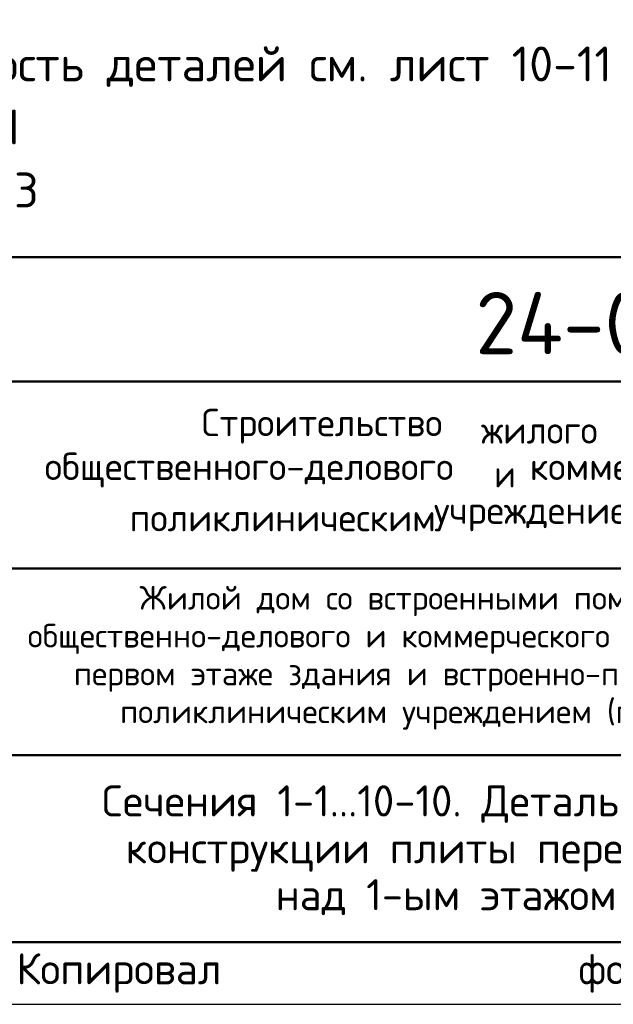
# Model space of a CAD drawing. Header units: millimetres. Extents: x 0 to 50400, y 0 to 35640.
# Tile 21 of 34: x 35493 to 41210, y 0 to 9487. Entities that reach past the tile are written whole.
import ezdxf

# ---------------------------------------------------------------- set-up
doc = ezdxf.new("R2010")
doc.units = ezdxf.units.MM
doc.layers.add('Standard', color=7, linetype='Continuous', lineweight=25)
doc.styles.add('ISOCPEUR', font='txt')

msp = doc.modelspace()

# ---------------------------------------------------------------- linework, layer by layer
at = {"layer": 'Standard', "color": 7, "linetype": 'Continuous', "lineweight": 50, "transparency": 33554687}
for p, q in [((27600, 7200), (49800, 7200)), ((35400, 6000), (49800, 6000)), ((35400, 4200), (49800, 4200)), ((35400, 2400), (49800, 2400))]:
    msp.add_line(p, q, dxfattribs=at)
at = {"layer": 'Standard', "color": 7, "linetype": 'Continuous', "lineweight": 25, "transparency": 33554687}
msp.add_line((27600, 600), (49800, 600), dxfattribs=at)
msp.add_line((27600, 600), (49800, 600), dxfattribs=at)
msp.add_line((27600, 600), (49800, 600), dxfattribs=at)
msp.add_lwpolyline([(0, 0), (50400, 0), (50400, 35640), (0, 35640), (0, 0)], close=True, dxfattribs=at)
at = {"layer": 'Standard', "color": 7, "linetype": 'Continuous', "lineweight": 50, "transparency": 33554687}
msp.add_lwpolyline([(2400, 35040), (49800, 35040), (49800, 600), (2400, 600), (2400, 35040)], close=True, dxfattribs=at)

# ---------------------------------------------------------------- texts
at = {"layer": 'Standard', "color": 7, "linetype": 'Continuous', "lineweight": 13, "transparency": 33554687, "insert": (27600, 9228.8), "char_height": 336, "width": 13664.28, "attachment_point": 1, "line_spacing_factor": 1.084337}
msp.add_mtext('\\A1;{\\fISOCPEUR|i0|b0;\\H335.999994;\\W1.000000;\\C7;1. Спецификацию элементов, Ведомость деталей см. лист 10-11}\\P{\\fISOCPEUR|i0|b0;\\H335.999994;\\W1.000000;\\C7;Ведомость расхода стали см. лист 1.1}\\P{\\fISOCPEUR|i0|b0;\\H335.999994;\\W1.000000;\\C7;2. Сечения замаркированы см. лист 3}\\P', dxfattribs=at)
at = {"layer": 'Standard', "color": 7, "linetype": 'Continuous', "lineweight": 50, "transparency": 33554687, "insert": (39882.1, 6261.8), "char_height": 600, "width": 6049.905, "attachment_point": 7, "style": 'ISOCPEUR'}
msp.add_mtext('\\W0.98;24-04-КЖ.2-5.2', dxfattribs=at)
at = {"layer": 'Standard', "color": 7, "linetype": 'Continuous', "lineweight": 25, "transparency": 33554687, "char_height": 264, "attachment_point": 7, "style": 'ISOCPEUR'}
for s, insert, width in [('\\W0.98;Строительство ', (37244.6, 5402), 2820.834), ('\\W0.96;жилого ', (39937.4, 5402), 1446.12), ('\\W0.99;общественного-делового ', (35733.3, 4979.6), 4457.19), ('\\W0.87;и ', (40062.9, 4979.6), 457.48), ('\\W0.98;коммерческого ', (40406.1, 4979.6), 2714.914), ('\\W0.98;поликлиническим ', (36551.7, 4557.2), 3058.058), ('\\W0.98;учреждением ', (39482.1, 4557.2), 2397.896)]:
    msp.add_mtext(s, dxfattribs=dict(at, insert=insert, width=width))
at = {"layer": 'Standard', "color": 7, "linetype": 'Continuous', "lineweight": 18, "transparency": 33554687, "char_height": 228, "attachment_point": 7, "style": 'ISOCPEUR'}
for s, insert, width in [('\\W0.99;Жилой дом со встроенными помещениями', (36647.4, 3740.8), 6015.254), ('\\W0.99;общественно-делового и коммерческого назначения на', (35570.1, 3376), 8168.165), ('\\W0.99;первом этаже здания и встроенно-пристроенным', (36014.7, 3011.2), 7279.773), ('\\W0.99;поликлиническим учреждением (поз. 2.2-2.3)', (36459.3, 2646.4), 6390.302)]:
    msp.add_mtext(s, dxfattribs=dict(at, insert=insert, width=width))
at = {"layer": 'Standard', "color": 7, "linetype": 'Continuous', "lineweight": 25, "transparency": 33554687, "insert": (39600, 2110), "char_height": 300, "width": 6770.25, "attachment_point": 2, "line_spacing_factor": 0.903614}
msp.add_mtext('\\A1;{\\fISOCPEUR|i0|b0;\\H300.000000;\\W1.000000;\\C7;Сечения 1-1...10-10. Деталь 1 плана}\\P{\\fISOCPEUR|i0|b0;\\H300.000000;\\W1.000000;\\C7;конструкции плиты перекрытия}\\P{\\fISOCPEUR|i0|b0;\\H300.000000;\\W1.000000;\\C7;над 1-ым этажом}\\P', dxfattribs=at)
at = {"layer": 'Standard', "color": 8, "linetype": 'Continuous', "lineweight": 13, "transparency": 33554687, "insert": (49800, 297.3), "char_height": 300, "width": 14099.358, "attachment_point": 6, "style": 'ISOCPEUR'}
msp.add_mtext('\\A1;{\\fISOCPEUR|i0|b0;\\H300.000000;\\W1.000000;\\C8;Копировал                  формат - А3                      Allplan 2024}\\P', dxfattribs=at)

doc.saveas('drawing.dxf')
